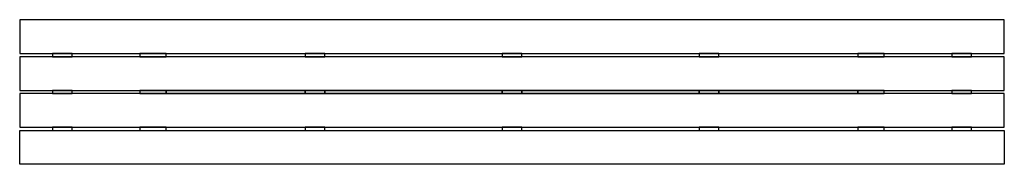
# Model space of a CAD drawing. Header units: inches. Extents: x -59 to 59, y -9 to 9.
import ezdxf

# ---------------------------------------------------------------- set-up
doc = ezdxf.new("R2010")
doc.units = ezdxf.units.IN
doc.header["$MEASUREMENT"] = 0
doc.layers.add('72_EGR_BASE_D2_IMPORT', color=7, linetype='Continuous')

# ---------------------------------------------------------------- blocks, each defined once
blk = doc.blocks.new('5aadbbbb-b21f-4293-99dc-b629efb9e879')
at = {"layer": '72_EGR_BASE_D2_IMPORT', "color": 18, "true_color": 0x000000}
for points in [[(-55.13599955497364, 4.621079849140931, -2.220446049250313e-16), (59.05809568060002, 4.621079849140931, -2.220446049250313e-16), (59.05809568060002, 8.660829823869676, -2.220446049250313e-16), (-59.0580956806, 8.660829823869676, -2.220446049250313e-16), (-59.0580956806, 4.621079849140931, -2.220446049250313e-16)], [(-55.13599955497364, 0.1872079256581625, -2.220446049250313e-16), (59.05809568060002, 0.1872079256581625, -2.220446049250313e-16), (59.05809568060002, 4.226957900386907, -2.220446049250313e-16), (-59.0580956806, 4.226957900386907, -2.220446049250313e-16), (-59.0580956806, 0.1872079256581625, -2.220446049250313e-16)], [(-55.13599955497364, 4.621079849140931, -2.220446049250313e-16), (-55.13599955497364, 4.226957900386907, -2.220446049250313e-16), (-52.77091646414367, 4.226957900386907, -2.220446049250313e-16), (-52.77091646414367, 4.621079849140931, -2.220446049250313e-16)], [(-44.65079785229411, 4.621079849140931, -2.220446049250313e-16), (-44.65079785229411, 4.226957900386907, -2.220446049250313e-16), (-41.49735373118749, 4.226957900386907, -2.220446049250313e-16), (-41.49735373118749, 4.621079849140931, -2.220446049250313e-16)], [(-24.80380891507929, 4.621079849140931, -2.220446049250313e-16), (-24.80380891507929, 4.226957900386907, -2.220446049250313e-16), (-22.43872582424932, 4.226957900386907, -2.220446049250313e-16), (-22.43872582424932, 4.621079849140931, -2.220446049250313e-16)], [(-1.172687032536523, 4.621079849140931, -2.220446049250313e-16), (-1.172687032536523, 4.226957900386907, -2.220446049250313e-16), (1.17268703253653, 4.226957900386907, -2.220446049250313e-16), (1.17268703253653, 4.621079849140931, -2.220446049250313e-16)], [(22.43872582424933, 4.621079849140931, -2.220446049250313e-16), (22.43872582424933, 4.226957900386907, -2.220446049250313e-16), (24.8038089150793, 4.226957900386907, -2.220446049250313e-16), (24.8038089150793, 4.621079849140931, -2.220446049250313e-16)], [(41.4973537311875, 4.621079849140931, -2.220446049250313e-16), (41.4973537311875, 4.226957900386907, -2.220446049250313e-16), (44.65079785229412, 4.226957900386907, -2.220446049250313e-16), (44.65079785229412, 4.621079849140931, -2.220446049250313e-16)], [(52.77091646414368, 4.621079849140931, -2.220446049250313e-16), (52.77091646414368, 4.226957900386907, -2.220446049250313e-16), (55.13599955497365, 4.226957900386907, -2.220446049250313e-16), (55.13599955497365, 4.621079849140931, -2.220446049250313e-16)], [(-55.13599955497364, 0.1872079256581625, -2.220446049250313e-16), (-55.13599955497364, -0.1872079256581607, -2.220446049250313e-16), (-52.77091646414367, -0.1872079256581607, -2.220446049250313e-16), (-52.77091646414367, 0.1872079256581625, -2.220446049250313e-16)], [(-44.65079785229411, 0.1872079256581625, -2.220446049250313e-16), (-44.65079785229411, -0.1872079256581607, -2.220446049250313e-16), (-41.49735373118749, -0.1872079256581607, -2.220446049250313e-16), (-41.49735373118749, 0.1872079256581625, -2.220446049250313e-16)], [(-41.49735373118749, 0.1872079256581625, -2.220446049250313e-16), (-41.49735373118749, -0.1872079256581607, -2.220446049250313e-16), (-24.80380891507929, -0.1872079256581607, -2.220446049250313e-16), (-24.80380891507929, 0.1872079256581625, -2.220446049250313e-16)], [(-24.80380891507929, 0.1872079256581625, -2.220446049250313e-16), (-24.80380891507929, -0.1872079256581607, -2.220446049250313e-16), (-22.43872582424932, -0.1872079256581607, -2.220446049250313e-16), (-22.43872582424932, 0.1872079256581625, -2.220446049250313e-16)], [(-22.43872582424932, 0.1872079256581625, -2.220446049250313e-16), (-22.43872582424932, -0.1872079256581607, -2.220446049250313e-16), (-1.172687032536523, -0.1872079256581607, -2.220446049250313e-16), (-1.172687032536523, 0.1872079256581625, -2.220446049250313e-16)], [(-1.172687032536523, 0.1872079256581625, -2.220446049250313e-16), (-1.172687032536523, -0.1872079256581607, -2.220446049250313e-16), (1.17268703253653, -0.1872079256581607, -2.220446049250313e-16), (1.17268703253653, 0.1872079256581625, -2.220446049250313e-16)], [(1.17268703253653, 0.1872079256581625, -2.220446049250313e-16), (1.17268703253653, -0.1872079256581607, -2.220446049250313e-16), (22.43872582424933, -0.1872079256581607, -2.220446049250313e-16), (22.43872582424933, 0.1872079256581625, -2.220446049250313e-16)], [(22.43872582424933, 0.1872079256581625, -2.220446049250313e-16), (22.43872582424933, -0.1872079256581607, -2.220446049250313e-16), (24.8038089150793, -0.1872079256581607, -2.220446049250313e-16), (24.8038089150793, 0.1872079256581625, -2.220446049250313e-16)], [(24.8038089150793, 0.1872079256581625, -2.220446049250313e-16), (24.8038089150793, -0.1872079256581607, -2.220446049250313e-16), (41.4973537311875, -0.1872079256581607, -2.220446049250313e-16), (41.4973537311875, 0.1872079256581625, -2.220446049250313e-16)], [(41.4973537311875, 0.1872079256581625, -2.220446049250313e-16), (41.4973537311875, -0.1872079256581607, -2.220446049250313e-16), (44.65079785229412, -0.1872079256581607, -2.220446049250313e-16), (44.65079785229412, 0.1872079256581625, -2.220446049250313e-16)], [(52.77091646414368, 0.1872079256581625, -2.220446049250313e-16), (52.77091646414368, -0.1872079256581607, -2.220446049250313e-16), (55.13599955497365, -0.1872079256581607, -2.220446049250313e-16), (55.13599955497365, 0.1872079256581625, -2.220446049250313e-16)], [(-55.13599955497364, -4.226957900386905, -2.220446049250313e-16), (59.05809568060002, -4.226957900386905, -2.220446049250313e-16), (59.05809568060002, -0.1872079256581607, -2.220446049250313e-16), (-59.0580956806, -0.1872079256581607, -2.220446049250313e-16), (-59.0580956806, -4.226957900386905, -2.220446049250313e-16)], [(-55.13599955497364, -4.62107984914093, -2.220446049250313e-16), (59.05809568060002, -4.62107984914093, -2.220446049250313e-16), (59.05809568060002, -8.660829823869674, -2.220446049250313e-16), (-59.0580956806, -8.660829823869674, -2.220446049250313e-16), (-59.0580956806, -4.62107984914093, -2.220446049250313e-16)], [(-55.13599955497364, -4.226957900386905, -2.220446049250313e-16), (-55.13599955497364, -4.62107984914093, -2.220446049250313e-16), (-52.77091646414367, -4.62107984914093, -2.220446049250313e-16), (-52.77091646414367, -4.226957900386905, -2.220446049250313e-16)], [(-44.65079785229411, -4.226957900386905, -2.220446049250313e-16), (-44.65079785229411, -4.62107984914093, -2.220446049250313e-16), (-41.49735373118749, -4.62107984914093, -2.220446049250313e-16), (-41.49735373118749, -4.226957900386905, -2.220446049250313e-16)], [(-24.80380891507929, -4.226957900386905, -2.220446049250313e-16), (-24.80380891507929, -4.62107984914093, -2.220446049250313e-16), (-22.43872582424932, -4.62107984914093, -2.220446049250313e-16), (-22.43872582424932, -4.226957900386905, -2.220446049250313e-16)], [(-1.172687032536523, -4.226957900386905, -2.220446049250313e-16), (-1.172687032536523, -4.62107984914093, -2.220446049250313e-16), (1.17268703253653, -4.62107984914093, -2.220446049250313e-16), (1.17268703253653, -4.226957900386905, -2.220446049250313e-16)], [(22.43872582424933, -4.226957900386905, -2.220446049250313e-16), (22.43872582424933, -4.62107984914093, -2.220446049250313e-16), (24.8038089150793, -4.62107984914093, -2.220446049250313e-16), (24.8038089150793, -4.226957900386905, -2.220446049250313e-16)], [(41.4973537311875, -4.226957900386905, -2.220446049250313e-16), (41.4973537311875, -4.62107984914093, -2.220446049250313e-16), (44.65079785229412, -4.62107984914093, -2.220446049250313e-16), (44.65079785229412, -4.226957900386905, -2.220446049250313e-16)], [(52.77091646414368, -4.226957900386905, -2.220446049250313e-16), (52.77091646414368, -4.62107984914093, -2.220446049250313e-16), (55.13599955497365, -4.62107984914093, -2.220446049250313e-16), (55.13599955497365, -4.226957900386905, -2.220446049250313e-16)]]:
    blk.add_polyline3d(points, close=True, dxfattribs=at)
blk = doc.blocks.new('fb1be380-8cff-43f3-b9a8-b47cdb3ce6ce')
at = {"layer": '72_EGR_BASE_D2_IMPORT'}
blk.add_blockref('5aadbbbb-b21f-4293-99dc-b629efb9e879', (0, 0), dxfattribs=at)

msp = doc.modelspace()

# ---------------------------------------------------------------- block references
at = {"color": 7, "true_color": 0xffffff}
msp.add_blockref('fb1be380-8cff-43f3-b9a8-b47cdb3ce6ce', (0, 0), dxfattribs=at)

doc.saveas('drawing.dxf')
